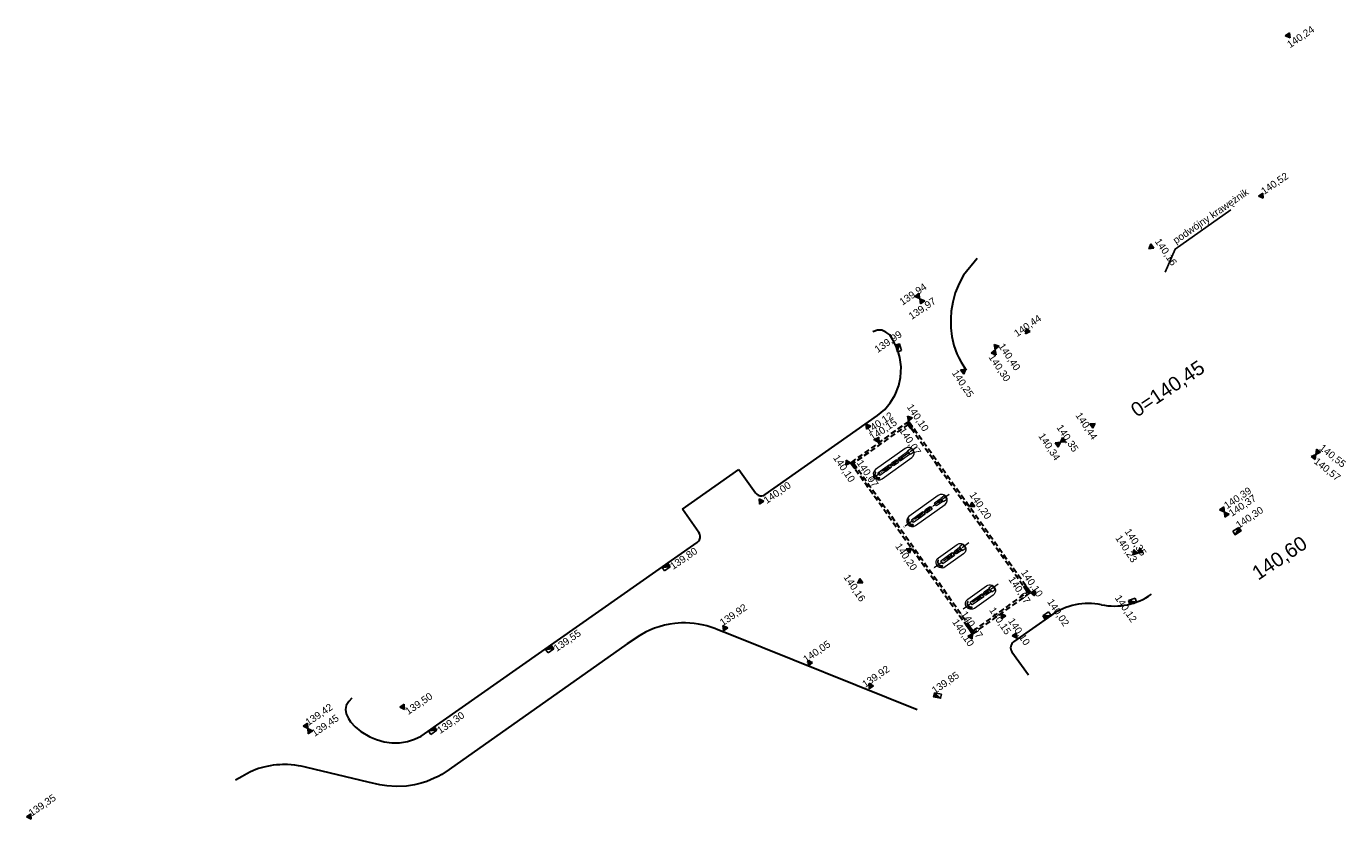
# Model space of a CAD drawing. Extents: x 261105 to 7565828, y -85627 to 5881792.
# Tile 116 of 116: x 7565643 to 7565828, y 5881681 to 5881792. Entities that reach past the tile are written whole.
import ezdxf

# ---------------------------------------------------------------- set-up
doc = ezdxf.new("R2010")
doc.units = 0
doc.header["$MEASUREMENT"] = 0
doc.linetypes.add('ACAD_ISO04W100', pattern=[30.5, 24, -3, 0.5, -3])
doc.linetypes.add('DASHED', pattern=[19.05, 12.7, -6.35])
for name, color, linetype, lineweight in [('Kraw', 7, 'Continuous', 13), ('Kraw_parking', 7, 'DASHED', 13), ('norm linii', 7, 'Continuous', 15), ('zz-drogi', 7, 'Continuous', 30)]:
    doc.layers.add(name, color=color, linetype=linetype, lineweight=lineweight)
doc.layers.add('zz-krawObn', color=7, linetype='DASHED', lineweight=30, true_color=0x9b594b)
doc.layers.add('zz-odwodnienie', color=31, linetype='Continuous')
doc.styles.get("Standard").update_dxf_attribs({"font": 'TXT.shx'})

# ---------------------------------------------------------------- blocks, each defined once
blk = doc.blocks.new('fgdgfgfgfggfggfg')
at = {"layer": 'zz-drogi'}
for p, q in [((7565776.7, 5881759.62), (7565774.8, 5881757.32)), ((7565774.8, 5881757.32), (7565774.16, 5881756.14)), ((7565773.61, 5881754.81), (7565773.26, 5881753.51)), ((7565774.16, 5881756.14), (7565773.61, 5881754.81)), ((7565773.26, 5881753.51), (7565773.05, 5881752.25)), ((7565773.05, 5881752.25), (7565773, 5881751.21)), ((7565773, 5881751.21), (7565773, 5881749.92)), ((7565762.72, 5881749.61), (7565762.03, 5881749.36)), ((7565763.32, 5881749.57), (7565762.72, 5881749.61)), ((7565763.88, 5881749.31), (7565763.32, 5881749.57)), ((7565764.42, 5881748.92), (7565763.88, 5881749.31)), ((7565764.88, 5881748.22), (7565764.42, 5881748.92)), ((7565773, 5881749.92), (7565773.16, 5881748.7)), ((7565765.52, 5881746.91), (7565764.88, 5881748.22)), ((7565773.16, 5881748.7), (7565773.44, 5881747.45)), ((7565773.44, 5881747.45), (7565773.85, 5881746.26)), ((7565765.85, 5881745.77), (7565765.52, 5881746.91)), ((7565766.03, 5881744.42), (7565765.85, 5881745.77)), ((7565773.85, 5881746.26), (7565774.14, 5881745.69)), ((7565774.14, 5881745.69), (7565774.44, 5881745.11)), ((7565765.95, 5881742.95), (7565766.03, 5881744.42)), ((7565774.44, 5881745.11), (7565775.15, 5881743.98)), ((7565765.18, 5881740.52), (7565765.69, 5881741.82)), ((7565765.69, 5881741.82), (7565765.95, 5881742.95)), ((7565764.5, 5881739.39), (7565765.18, 5881740.52)), ((7565762.7, 5881737.6), (7565763.76, 5881738.46)), ((7565763.76, 5881738.46), (7565764.5, 5881739.39)), ((7565746.96, 5881726.53), (7565762.7, 5881737.6)), ((7565735.34, 5881724.46), (7565743.24, 5881730.03)), ((7565743.24, 5881730.03), (7565745.57, 5881726.77)), ((7565745.57, 5881726.77), (7565745.75, 5881726.58)), ((7565745.75, 5881726.58), (7565745.97, 5881726.44)), ((7565745.97, 5881726.44), (7565746.22, 5881726.36)), ((7565746.22, 5881726.36), (7565746.47, 5881726.35)), ((7565746.47, 5881726.35), (7565746.73, 5881726.41)), ((7565746.73, 5881726.41), (7565746.96, 5881726.53)), ((7565737.64, 5881721.19), (7565735.34, 5881724.46)), ((7565737.76, 5881720.96), (7565737.64, 5881721.19)), ((7565698.67, 5881692.62), (7565737.39, 5881719.8)), ((7565737.39, 5881719.8), (7565737.58, 5881719.97)), ((7565737.58, 5881719.97), (7565737.72, 5881720.19)), ((7565737.72, 5881720.19), (7565737.8, 5881720.44)), ((7565737.82, 5881720.7), (7565737.76, 5881720.96)), ((7565737.8, 5881720.44), (7565737.82, 5881720.7)), ((7565732.82, 5881708.19), (7565732.04, 5881707.98)), ((7565733.54, 5881708.34), (7565732.82, 5881708.19)), ((7565734.25, 5881708.44), (7565733.54, 5881708.34)), ((7565734.74, 5881708.49), (7565734.25, 5881708.44)), ((7565735.21, 5881708.51), (7565734.74, 5881708.49)), ((7565735.75, 5881708.52), (7565735.21, 5881708.51)), ((7565736.36, 5881708.49), (7565735.75, 5881708.52)), ((7565736.97, 5881708.44), (7565736.36, 5881708.49)), ((7565737.6, 5881708.34), (7565736.97, 5881708.44)), ((7565738.32, 5881708.2), (7565737.6, 5881708.34)), ((7565738.75, 5881708.09), (7565738.32, 5881708.2)), ((7565729.33, 5881706.76), (7565727.58, 5881705.56)), ((7565730.12, 5881707.2), (7565729.33, 5881706.76)), ((7565730.74, 5881707.5), (7565730.12, 5881707.2)), ((7565731.4, 5881707.77), (7565730.74, 5881707.5)), ((7565732.04, 5881707.98), (7565731.4, 5881707.77)), ((7565739.29, 5881707.93), (7565738.75, 5881708.09)), ((7565739.86, 5881707.73), (7565739.29, 5881707.93)), ((7565740.3, 5881707.55), (7565739.86, 5881707.73)), ((7565741.14, 5881707.21), (7565740.3, 5881707.55)), ((7565742.22, 5881706.78), (7565741.14, 5881707.21)), ((7565768.26, 5881696.31), (7565742.22, 5881706.78)), ((7565727.58, 5881705.56), (7565702.56, 5881687.96)), ((7565688.47, 5881697.49), (7565688.13, 5881696.92)), ((7565688.93, 5881697.94), (7565688.47, 5881697.49)), ((7565688.13, 5881696.92), (7565688.03, 5881696.36)), ((7565688.03, 5881696.36), (7565688.12, 5881695.77)), ((7565688.12, 5881695.77), (7565688.45, 5881695.12)), ((7565688.45, 5881695.12), (7565688.75, 5881694.64)), ((7565688.75, 5881694.64), (7565689.4, 5881693.92)), ((7565689.4, 5881693.92), (7565690.19, 5881693.26)), ((7565690.19, 5881693.26), (7565691.44, 5881692.51)), ((7565691.44, 5881692.51), (7565692.39, 5881692.14)), ((7565692.39, 5881692.14), (7565693.47, 5881691.84)), ((7565693.47, 5881691.84), (7565694.55, 5881691.7)), ((7565694.55, 5881691.7), (7565695.61, 5881691.71)), ((7565695.61, 5881691.71), (7565696.71, 5881691.9)), ((7565696.71, 5881691.9), (7565697.72, 5881692.22)), ((7565697.72, 5881692.22), (7565698.67, 5881692.62)), ((7565675.43, 5881687.94), (7565675, 5881687.78)), ((7565675.83, 5881688.07), (7565675.43, 5881687.94)), ((7565676.2, 5881688.19), (7565675.83, 5881688.07)), ((7565676.57, 5881688.29), (7565676.2, 5881688.19)), ((7565676.98, 5881688.38), (7565676.57, 5881688.29)), ((7565677.44, 5881688.47), (7565676.98, 5881688.38)), ((7565677.88, 5881688.54), (7565677.44, 5881688.47)), ((7565678.34, 5881688.59), (7565677.88, 5881688.54)), ((7565678.83, 5881688.62), (7565678.34, 5881688.59)), ((7565679.2, 5881688.64), (7565678.83, 5881688.62)), ((7565679.61, 5881688.64), (7565679.2, 5881688.64)), ((7565679.88, 5881688.63), (7565679.61, 5881688.64)), ((7565680.41, 5881688.61), (7565679.88, 5881688.63)), ((7565680.91, 5881688.55), (7565680.41, 5881688.61)), ((7565681.44, 5881688.47), (7565680.91, 5881688.55)), ((7565681.82, 5881688.41), (7565681.44, 5881688.47)), ((7565682.23, 5881688.32), (7565681.82, 5881688.41)), ((7565682.58, 5881688.24), (7565682.23, 5881688.32)), ((7565691.23, 5881686.19), (7565682.58, 5881688.24)), ((7565702.56, 5881687.96), (7565701.53, 5881687.27)), ((7565673.5, 5881686.97), (7565672.57, 5881686.46)), ((7565674.16, 5881687.33), (7565673.5, 5881686.97)), ((7565674.68, 5881687.62), (7565674.16, 5881687.33)), ((7565675, 5881687.78), (7565674.68, 5881687.62)), ((7565692.84, 5881685.81), (7565691.23, 5881686.19)), ((7565698.64, 5881686.01), (7565697.71, 5881685.79)), ((7565699.43, 5881686.27), (7565698.64, 5881686.01)), ((7565700.49, 5881686.72), (7565699.43, 5881686.27)), ((7565701.02, 5881686.98), (7565700.49, 5881686.72)), ((7565701.53, 5881687.27), (7565701.02, 5881686.98)), ((7565693.82, 5881685.65), (7565692.84, 5881685.81)), ((7565695.17, 5881685.55), (7565693.82, 5881685.65)), ((7565696.61, 5881685.62), (7565695.17, 5881685.55)), ((7565697.71, 5881685.79), (7565696.61, 5881685.62))]:
    blk.add_line(p, q, dxfattribs=at)
blk = doc.blocks.new('fgfgfgf')
at = {"color": 0, "linetype": 'ByBlock', "lineweight": -2, "flags": 128}
for points in [[(7565765.61, 5881731.62), (7565766.02, 5881731.91), (7565766.91, 5881732.55), (7565767.2, 5881732.15), (7565765.9, 5881731.22), (7565765.61, 5881731.62), (7565766.31, 5881731.51), (7565766.02, 5881731.91), (7565765.9, 5881731.22)], [(7565764.68, 5881730.35), (7565763.05, 5881729.18), (7565762.76, 5881729.59), (7565764.39, 5881730.75), (7565764.68, 5881730.35), (7565763.86, 5881729.77), (7565763.57, 5881730.17), (7565764.68, 5881730.35), (7565763.86, 5881729.77), (7565764.39, 5881730.75)], [(7565771.81, 5881725.51), (7565771.4, 5881725.22), (7565771, 5881724.93), (7565770.71, 5881725.34), (7565771.52, 5881725.92), (7565771.81, 5881725.51), (7565771.11, 5881725.63), (7565771.4, 5881725.22), (7565771.52, 5881725.92)], [(7565769.38, 5881723.75), (7565767.75, 5881722.59), (7565767.46, 5881723), (7565769.09, 5881724.16), (7565769.38, 5881723.75), (7565768.57, 5881723.17), (7565768.28, 5881723.58), (7565769.38, 5881723.75), (7565768.57, 5881723.17), (7565769.09, 5881724.16)], [(7565773.5, 5881717.97), (7565771.88, 5881716.81), (7565771.59, 5881717.22), (7565773.21, 5881718.38), (7565773.5, 5881717.97), (7565772.69, 5881717.39), (7565772.4, 5881717.8), (7565773.5, 5881717.97), (7565772.69, 5881717.39), (7565773.21, 5881718.38)], [(7565777.63, 5881712.19), (7565776, 5881711.03), (7565775.71, 5881711.44), (7565777.34, 5881712.6), (7565777.63, 5881712.19), (7565776.81, 5881711.61), (7565776.52, 5881712.02), (7565777.63, 5881712.19), (7565776.81, 5881711.61), (7565777.34, 5881712.6)]]:
    blk.add_lwpolyline(points, dxfattribs=at)
at = {"color": 0, "linetype": 'ByBlock', "lineweight": -2, "ltscale": 2, "flags": 128}
for points in [[(7565767.82, 5881732.48), (7565767.33, 5881732.14), (7565766.94, 5881732.68), (7565767.43, 5881733.03), (7565767.82, 5881732.48)], [(7565772.46, 5881725.85), (7565771.97, 5881725.5), (7565771.58, 5881726.04), (7565772.07, 5881726.39), (7565772.46, 5881725.85)], [(7565774.71, 5881719.55), (7565774.22, 5881719.2), (7565774.61, 5881718.66), (7565775.1, 5881719.01), (7565774.71, 5881719.55)], [(7565778.85, 5881713.75), (7565778.36, 5881713.41), (7565778.75, 5881712.86), (7565779.24, 5881713.21), (7565778.85, 5881713.75)]]:
    blk.add_lwpolyline(points, dxfattribs=at)
at = {"color": 0, "linetype": 'ByBlock', "lineweight": -2, "flags": 128}
for points in [[(7565765.36, 5881731.45), (7565765.65, 5881731.04), (7565765.04, 5881730.61, -1), (7565764.75, 5881731.01)], [(7565762.97, 5881728.89, -0.612828), (7565762.46, 5881729.62, 0.917735), (7565762.38, 5881729.67, 0.612828), (7565762.99, 5881728.79, 1.089639)], [(7565770.07, 5881724.86), (7565770.36, 5881724.45), (7565769.75, 5881724.01, -1), (7565769.46, 5881724.42)], [(7565767.68, 5881722.3, -0.612828), (7565767.17, 5881723.03, 0.917735), (7565767.08, 5881723.07, 0.612828), (7565767.7, 5881722.2, 1.089639)], [(7565774.19, 5881719.08), (7565774.48, 5881718.67), (7565773.87, 5881718.23, -1), (7565773.58, 5881718.64)], [(7565771.8, 5881716.52, -0.612828), (7565771.29, 5881717.25, 0.917735), (7565771.2, 5881717.29, 0.612828), (7565771.82, 5881716.42, 1.089639)], [(7565778.31, 5881713.3), (7565778.6, 5881712.89), (7565777.99, 5881712.45, -1), (7565777.7, 5881712.86)], [(7565775.92, 5881710.74, -0.612828), (7565775.42, 5881711.47, 0.917735), (7565775.33, 5881711.51, 0.612828), (7565775.94, 5881710.64, 1.089639)]]:
    blk.add_lwpolyline(points, format="xyb", close=True, dxfattribs=at)
for points in [[(7565765.35, 5881730.92), (7565765.14, 5881731.2), (7565764.86, 5881731), (7565765.06, 5881730.71)], [(7565765.31, 5881730.92), (7565765.14, 5881731.17), (7565764.89, 5881730.99), (7565765.07, 5881730.75)], [(7565770.05, 5881724.32), (7565769.85, 5881724.61), (7565769.56, 5881724.4), (7565769.77, 5881724.12)], [(7565770.02, 5881724.33), (7565769.84, 5881724.57), (7565769.6, 5881724.4), (7565769.77, 5881724.15)], [(7565774.17, 5881718.54), (7565773.97, 5881718.83), (7565773.69, 5881718.62), (7565773.89, 5881718.34)], [(7565774.14, 5881718.55), (7565773.96, 5881718.79), (7565773.72, 5881718.62), (7565773.89, 5881718.37)], [(7565778.3, 5881712.76), (7565778.09, 5881713.05), (7565777.81, 5881712.84), (7565778.01, 5881712.56)], [(7565778.26, 5881712.77), (7565778.09, 5881713.01), (7565777.84, 5881712.84), (7565778.02, 5881712.59)]]:
    blk.add_lwpolyline(points, close=True, dxfattribs=at)
at = {"layer": 'Kraw', "color": 0, "linetype": 'ByBlock', "lineweight": -2, "flags": 128}
for points in [[(7565766.59, 5881733), (7565762.44, 5881730.04, 1), (7565763.37, 5881728.74), (7565767.52, 5881731.7, 1)], [(7565771.24, 5881726.4), (7565767.13, 5881723.46, 1), (7565768.06, 5881722.16), (7565772.21, 5881725.12, 0.975252)], [(7565774.79, 5881718.22), (7565772.19, 5881716.36, -1), (7565771.26, 5881717.66), (7565773.87, 5881719.52, -1)], [(7565778.93, 5881712.42), (7565776.32, 5881710.56, -1), (7565775.39, 5881711.86), (7565778, 5881713.72, -1)]]:
    blk.add_lwpolyline(points, format="xyb", close=True, dxfattribs=at)
at = {"layer": 'Kraw_parking', "color": 0, "linetype": 'ACAD_ISO04W100', "lineweight": -2, "ltscale": 0.05}
for p, q in [((7565768.28, 5881733.22), (7565761.68, 5881728.52)), ((7565772.78, 5881726.51), (7565766.37, 5881721.94)), ((7565775.55, 5881719.74), (7565770.5, 5881716.14)), ((7565779.63, 5881713.93), (7565774.63, 5881710.36))]:
    blk.add_line(p, q, dxfattribs=at)
blk = doc.blocks.new('d_rzędna')
at = {"layer": 'zz-odwodnienie'}
blk.add_hatch(color=0, dxfattribs=at).paths.add_polyline_path([(0, 0), (0.37, 0.64), (-0.37, 0.64)])
at = {"layer": 'zz-odwodnienie', "color": 0}
for p, q in [((-0.37, 0.64), (0, 0)), ((0.37, 0.64), (-0.37, 0.64)), ((-0.37, 0.64), (0, 0)), ((0.37, 0.64), (-0.37, 0.64)), ((0, 0), (0.37, 0.64)), ((0, 0), (0.37, 0.64))]:
    blk.add_line(p, q, dxfattribs=at)
blk = doc.blocks.new('d_wpust')
at = {"layer": 'zz-odwodnienie'}
blk.add_hatch(color=0, dxfattribs=at).paths.add_polyline_path([(-0.5, 0.6), (0.5, 0), (-0.5, 0)])
at = {"layer": 'zz-odwodnienie', "color": 0}
for p, q in [((-0.5, 0.6), (0.5, 0)), ((-0.5, 0), (-0.5, 0.6)), ((-0.5, 0.6), (0.5, 0.6)), ((0.5, 0), (-0.5, 0)), ((0.5, 0.6), (0.5, 0))]:
    blk.add_line(p, q, dxfattribs=at)
blk.add_lwpolyline([(-0.5, 0.6), (-0.5, 0), (0.5, 0)], close=True, dxfattribs=at)
blk = doc.blocks.new('D_12_12_WSCHÓD')
at = {"layer": 'zz-odwodnienie'}
blk.add_lwpolyline([(37.58, 45.02), (29.79, 39.53), (28.38, 36.28)], dxfattribs=at)
for name, p, rotation in [('d_rzędna', (45.91, 69.15), 35.2182076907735), ('d_rzędna', (42.13, 46.65), 34.48269514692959), ('d_rzędna', (-6.1, 32.58), 35.55918008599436), ('d_rzędna', (-6.05, 32.56), 215.5591800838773), ('d_rzędna', (9.45, 27.94), 83.46614901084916), ('d_wpust', (-9.34, 25.61), 285.5072326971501), ('d_rzędna', (4.51, 25.41), 341.8623257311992), ('d_rzędna', (4.51, 25.41), 160.4965071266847), ('d_rzędna', (0.4, 22.66), 127.6112685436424), ('d_rzędna', (-7.63, 15.35), 340.690858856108), ('d_rzędna', (18.54, 15.05), 125.1818265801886), ('d_rzędna', (13.67, 12.42), 305.1812634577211), ('d_rzędna', (13.67, 12.42), 125.1812634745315), ('d_rzędna', (-15.78, 9.54), 88.13743904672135), ('d_rzędna', (0.93, 3.34), 305.4740455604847), ('d_rzędna', (36.7, 2.63), 215.3087786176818), ('d_rzędna', (-7.22, -2.46), 125.4740455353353), ('d_wpust', (-41.84, -4.84), 215.1686002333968), ('d_rzędna', (9.48, -8.67), 260.9233217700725), ('d_wpust', (23.88, -10.17), 18.35012212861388), ('d_wpust', (11.96, -12.15), 35.17672701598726), ('d_rzędna', (-33.6, -14.04), 337.2648598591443), ('d_rzędna', (1.34, -14.48), 144.7992506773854), ('d_wpust', (-58.19, -16.36), 215.1686002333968), ('d_rzędna', (-21.69, -18.93), 338.1082208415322), ('d_rzędna', (-13.16, -22.17), 334.0769945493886), ('d_wpust', (-3.63, -23.41), 348.9456532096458), ('d_rzędna', (-78.41, -25.08), 32.78033336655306), ('d_rzędna', (-91.98, -27.74), 32.78033336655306), ('d_rzędna', (-91.98, -27.74), 212.932742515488), ('d_wpust', (-74.62, -27.78), 215.1686002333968), ('d_rzędna', (-130.83, -40.46), 32.78033336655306)]:
    blk.add_blockref(name, p, dxfattribs=dict(at, rotation=rotation))
at = {"layer": 'zz-odwodnienie', "linetype": 'ByBlock'}
for p, rotation in [((26.07, 39.57), 305.1287757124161), ((-13.62, 15), 215.4917450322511), ((-11.76, 12.4), 35.47858093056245), ((49.53, 10.72), 323.839254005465), ((49.53, 10.72), 143.8392539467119), ((-28.63, 4.47), 215.4461816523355), ((36.7, 2.63), 35.26338511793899), ((24.53, -3.12), 79.808565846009), ((24.53, -3.12), 305.1787741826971), ((-14.81, -7.36), 305.3593292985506), ((5.35, -11.62), 215.4785808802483), ((7.56, -15.07), 35.00349253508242)]:
    blk.add_blockref('d_rzędna', p, dxfattribs=dict(at, rotation=rotation))
at = {"layer": 'zz-odwodnienie', "yscale": 0.5, "rotation": 305.473938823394}
for p in [(-7.61, 14.71), (-15.46, 9.11), (8.81, -8.25), (0.93, -13.91)]:
    blk.add_blockref('d_wpust', p, dxfattribs=at)
at = {"layer": 'zz-odwodnienie', "color": 1, "linetype": 'DASHED', "lineweight": 30, "rotation": 124.6041829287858}
blk.add_blockref('d_rzędna', (13.66, 12.42), dxfattribs=at)
at = {"layer": 'zz-odwodnienie', "linetype": 'ByBlock', "xscale": -1, "rotation": 32.25566192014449}
blk.add_blockref('d_wpust', (38.61, -0.29), dxfattribs=at)
at = {"layer": 'zz-odwodnienie', "attachment_point": 1}
for s, insert, char_height, width, rotation in [('{\\fArial|b0|i0|c238|p34;140,24}', (45.35, 68.51), 1, 5.7841, 34.4453), ('{\\fArial|b0|i0|c238|p34;140,52}', (41.71, 47.94), 1, 5.7841, 34.4453), ('{\\fArial|b0|i0|c238|p34;podwójny krawężnik }', (29.33, 41.04), 1, 13.5888, 34.4453), ('{\\fArial|b0|i0|c238|p34;140,16}', (27.7, 41.17), 1, 5.7841, 304.4453), ('{\\fArial|b0|i0|c238|p34;139,94}', (-9.07, 32.4), 1, 5.7841, 34.4453), ('{\\fArial|b0|i0|c238|p34;139,97}', (-7.77, 30.4), 1, 5.7841, 34.4453), ('{\\fArial|b0|i0|c238|p34;140,44}', (7.02, 27.98), 1, 5.7841, 34.4453), ('{\\fArial|b0|i0|c238|p34;139,99}', (-12.55, 25.74), 1, 5.7841, 34.4453), ('{\\fArial|b0|i0|c238|p34;140,40}', (5.76, 26.46, 0), 1, 5.7841, 303.7901), ('{\\fArial|b0|i0|c238|p34;140,30}', (4.37, 24.92), 1, 5.7841, 303.7901), ('{\\fArial|b0|i0|c238|p34;140,25}', (-0.78, 22.7), 1, 5.7841, 303.7901), ('{\\fArial|b0|i0|c238|p34;0=140,45}', (23.3, 17.51), 2, 5.7841, 34), ('{\\fArial|b0|i0|c238|p34;140,10}', (-7.1, 17.93), 1, 5.7841, 303.7901), ('{\\fArial|b0|i0|c238|p34;140,12}', (-13.81, 14.37), 1, 5.7841, 33.7901), ('{\\fArial|b0|i0|c238|p34;140,15}', (-13.26, 13.43), 1, 5.7841, 33.7901), ('{\\fArial|b0|i0|c238|p34;140,35}', (13.91, 15.05), 1, 5.7841, 303.7901), ('{\\fArial|b0|i0|c238|p34;140,44}', (16.58, 16.76), 1, 5.7841, 303.7901), ('{\\fArial|b0|i0|c238|p34;140,07}', (-8.18, 14.64), 1, 5.7841, 303.7901), ('{\\fArial|b0|i0|c238|p34;140,34}', (11.36, 13.85), 1, 5.7841, 303.7901), ('{\\fArial|b0|i0|c238|p34;140,55}', (50.55, 12.25), 1, 5.7841, 321.4317), ('{\\fArial|b0|i0|c238|p34;140,10}', (-17.45, 10.8), 1, 5.7841, 303.7901), ('{\\fArial|b0|i0|c238|p34;140,07}', (-14.15, 10.1), 1, 5.7841, 303.7901), ('{\\fArial|b0|i0|c238|p34;140,57}', (49.79, 10.35), 1, 5.7841, 321.4317), ('{\\fArial|b0|i0|c238|p34;140,00}', (-28.13, 4.56), 1, 5.7841, 34.4453), ('{\\fArial|b0|i0|c238|p34;140,39}', (36.5, 3.84), 1, 5.7841, 33.7901), ('{\\fArial|b0|i0|c238|p34;140,20}', (1.69, 5.61), 1, 5.7841, 303.7901), ('{\\fArial|b0|i0|c238|p34;140,37}', (37.18, 2.78), 1, 5.7841, 33.7901), ('{\\fArial|b0|i0|c238|p34;140,30}', (38.17, 1.12, 0), 1, 5.7841, 33.7901), ('{\\fArial|b0|i0|c238|p34;140,35}', (23.47, 0.46), 1, 5.7841, 303.7901), ('{\\fArial|b0|i0|c238|p34;140,20}', (-8.73, -1.6), 1, 5.7841, 303.7901), ('{\\fArial|b0|i0|c238|p34;140,23}', (22.17, -0.46), 1, 5.7841, 303.7901), ('{\\fArial|b0|i0|c238|p34;140,60}', (40.32, -5.35), 2, 5.7841, 33.8288), ('{\\fArial|b0|i0|c238|p34;139,80}', (-41.26, -4.67), 1, 5.7841, 34.4453), ('{\\fArial|b0|i0|c238|p34;140,10}', (8.92, -5.29), 1, 5.7841, 303.7901), ('{\\fArial|b0|i0|c238|p34;140,16}', (-15.98, -5.96), 1, 5.7841, 303.7901), ('{\\fArial|b0|i0|c238|p34;140,07}', (7.17, -6.26), 1, 5.7841, 303.7901), ('{\\fArial|b0|i0|c238|p34;140,12}', (22.1, -8.86), 1, 5.7841, 303.7901), ('{\\fArial|b0|i0|c238|p34;139,92}', (-34.29, -12.58), 1, 5.7841, 34.4453), ('{\\fArial|b0|i0|c238|p34;140,15}', (4.46, -10.58), 1, 5.7841, 303.7901), ('{\\fArial|b0|i0|c238|p34;140,02}', (12.61, -9.41), 1, 5.7841, 303.7901), ('{\\fArial|b0|i0|c238|p34;140,10}', (-0.73, -12.24), 1, 5.7841, 303.7901), ('{\\fArial|b0|i0|c238|p34;140,07}', (0.49, -11.12), 1, 5.7841, 303.7901), ('{\\fArial|b0|i0|c238|p34;140,10}', (7.11, -12.09), 1, 5.7841, 303.7901), ('{\\fArial|b0|i0|c238|p34;139,55}', (-57.61, -16.19), 1, 5.7841, 34.4453), ('{\\fArial|b0|i0|c238|p34;140,05}', (-22.58, -17.73), 1, 5.7841, 34.4453), ('{\\fArial|b0|i0|c238|p34;139,92}', (-14.29, -21.23), 1, 5.7841, 34.4453), ('{\\fArial|b0|i0|c238|p34;139,85}', (-4.52, -22.1), 1, 5.7841, 34.4453), ('{\\fArial|b0|i0|c238|p34;139,50}', (-78.44, -25.04), 1, 5.7841, 34.4453), ('{\\fArial|b0|i0|c238|p34;139,42}', (-92.46, -26.57), 1, 5.7841, 34.4453), ('{\\fArial|b0|i0|c238|p34;139,45}', (-91.59, -28.11), 1, 5.7841, 34.4453), ('{\\fArial|b0|i0|c238|p34;139,30}', (-73.96, -27.71), 1, 5.7841, 34.4453), ('{\\fArial|b0|i0|c238|p34;139,35}', (-131.31, -39.29), 1, 5.7841, 34.4453)]:
    blk.add_mtext(s, dxfattribs=dict(at, insert=insert, char_height=char_height, width=width, rotation=rotation))

msp = doc.modelspace()

# ---------------------------------------------------------------- linework, layer by layer
at = {"layer": 'zz-drogi'}
for p, q in [((7565787.12, 5881709.61), (7565781.81, 5881705.87)), ((7565781.57, 5881704.46), (7565783.9, 5881701.22))]:
    msp.add_line(p, q, dxfattribs=at)
for centre, radius, start, end in [((7565795.96, 5881719.88), 9, 258.2911, 305.3088), ((7565792.31, 5881702.25), 9, 78.2911, 125.1735), ((7565782.39, 5881705.05), 1, 125.1782, 215.68)]:
    msp.add_arc(centre, radius, start, end, dxfattribs=at)
at = {"layer": 'zz-krawObn', "ltscale": 0.06}
for points in [[(7565776.06, 5881706.96), (7565784.2, 5881712.77), (7565767.08, 5881736.79), (7565758.94, 5881730.99)], [(7565776.13, 5881707.38), (7565783.78, 5881712.84), (7565767.01, 5881736.37), (7565759.36, 5881730.92)]]:
    msp.add_lwpolyline(points, close=True, dxfattribs=at)

# ---------------------------------------------------------------- block references
at = {"layer": 'norm linii', "lineweight": 15}
msp.add_blockref('fgfgfgf', (0, 0), dxfattribs=at)
at = {"layer": 'zz-drogi'}
msp.add_blockref('fgdgfgfgfggfggfg', (0, 0), dxfattribs=at)
at = {"layer": 'zz-odwodnienie'}
msp.add_blockref('D_12_12_WSCHÓD', (7565774.71, 5881721.44), dxfattribs=at)

doc.saveas('drawing.dxf')
